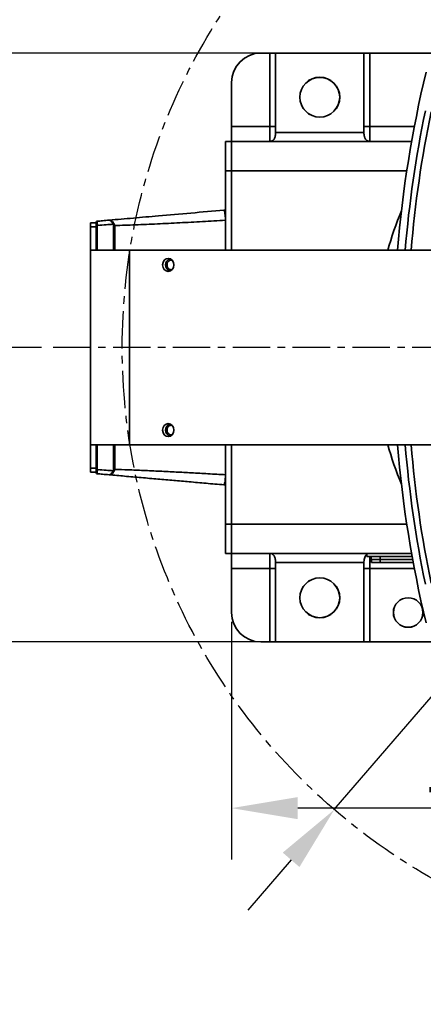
# Model space of a CAD drawing. Header units: millimetres. Extents: x 13873 to 18697, y 1443 to 6366.
# Tile 3 of 27: x 15643 to 15780, y 3162 to 3497. Entities that reach past the tile are written whole.
import ezdxf

# ---------------------------------------------------------------- set-up
doc = ezdxf.new("R2010")
doc.units = ezdxf.units.MM
doc.header["$PDSIZE"] = -1
doc.linetypes.add('CENTERX2', pattern=[20.32, 12.7, -2.54, 2.54, -2.54])
doc.styles.add('标准汉字', font='gbenor.shx', dxfattribs={"bigfont": 'gbcbig.shx'})
doc.dimstyles.new('ISO-25', dxfattribs={"dimscale": 5, "dimtxt": 3.5, "dimasz": 4.5, "dimexe": 3.5, "dimexo": 0.625, "dimtad": 1, "dimdec": 1, "dimdsep": 46, "dimtxsty": '标准汉字', "dimcen": 2.5, "dimclrd": 1, "dimclre": 1, "dimadec": 0, "dimazin": 0, "dimtfac": 1, "dimtdec": 1, "dimtmove": 1, "dimatfit": 3, "dimfxl": 1, "dimarcsym": 0})

# ---------------------------------------------------------------- blocks, each defined once
blk = doc.blocks.new('*D24')
at = {"color": 1, "lineweight": -2, "transparency": 16777216}
for p, q in [((15731.31, 3485.53), (15590.09, 3485.53)), ((15607.59, 3408.03), (15607.59, 3463.03)), ((15650.6, 3385.53), (15590.09, 3385.53))]:
    blk.add_line(p, q, dxfattribs=at)
at = {"color": 1, "transparency": 16777216}
for points in [[(15603.84, 3463.03), (15611.34, 3463.03), (15607.59, 3485.53)], [(15603.84, 3408.03), (15611.34, 3408.03), (15607.59, 3385.53)]]:
    blk.add_solid(points, dxfattribs=at)
at = {"layer": 'Defpoints', "color": 0, "transparency": 16777216}
for p in [(15607.59, 3485.53), (15734.43, 3485.53), (15653.73, 3385.53)]:
    blk.add_point(p, dxfattribs=at)
at = {"color": 0, "transparency": 16777216, "insert": (15595.71, 3435.53), "char_height": 17.5, "attachment_point": 5, "rotation": 90, "style": '标准汉字'}
blk.add_mtext('100', dxfattribs=at)
blk = doc.blocks.new('*D25')
at = {"color": 1, "lineweight": -2, "transparency": 16777216}
for p, q in [((15650.6, 3385.53), (15590.09, 3385.53)), ((15607.59, 3363.03), (15607.59, 3308.03)), ((15726.97, 3285.53), (15590.09, 3285.53))]:
    blk.add_line(p, q, dxfattribs=at)
at = {"color": 1, "transparency": 16777216}
for points in [[(15603.84, 3363.03), (15611.34, 3363.03), (15607.59, 3385.53)], [(15603.84, 3308.03), (15611.34, 3308.03), (15607.59, 3285.53)]]:
    blk.add_solid(points, dxfattribs=at)
at = {"layer": 'Defpoints', "color": 0, "transparency": 16777216}
for p in [(15653.73, 3385.53), (15607.59, 3285.53), (15730.1, 3285.53)]:
    blk.add_point(p, dxfattribs=at)
at = {"color": 0, "transparency": 16777216, "insert": (15595.71, 3335.53), "char_height": 17.5, "attachment_point": 5, "rotation": 90, "style": '标准汉字'}
blk.add_mtext('100', dxfattribs=at)
blk = doc.blocks.new('*D26')
at = {"color": 1, "lineweight": -2, "transparency": 16777216}
for p, q in [((15715.1, 3292.41), (15715.1, 3211.6)), ((15885.1, 3277.4), (15885.1, 3211.6)), ((15862.6, 3229.1), (15737.6, 3229.1))]:
    blk.add_line(p, q, dxfattribs=at)
at = {"color": 1, "transparency": 16777216}
for points in [[(15737.6, 3232.85), (15737.6, 3225.35), (15715.1, 3229.1)], [(15862.6, 3232.85), (15862.6, 3225.35), (15885.1, 3229.1)]]:
    blk.add_solid(points, dxfattribs=at)
at = {"layer": 'Defpoints', "color": 0, "transparency": 16777216}
for p in [(15715.1, 3295.53), (15885.1, 3280.53), (15715.1, 3229.1)]:
    blk.add_point(p, dxfattribs=at)
at = {"color": 0, "transparency": 16777216, "insert": (15800.1, 3240.98), "char_height": 17.5, "attachment_point": 5, "style": '标准汉字'}
blk.add_mtext('170', dxfattribs=at)
blk = doc.blocks.new('*D27')
at = {"color": 1, "lineweight": -2, "transparency": 16777216}
for p, q in [((16086.89, 3620), (16034.84, 3559.52)), ((15750.03, 3228.6), (16020.16, 3542.46)), ((15735.35, 3211.54), (15720.67, 3194.49))]:
    blk.add_line(p, q, dxfattribs=at)
at = {"color": 1, "transparency": 16777216}
for points in [[(16032, 3561.96), (16037.68, 3557.07), (16020.16, 3542.46)], [(15732.51, 3213.99), (15738.19, 3209.1), (15750.03, 3228.6)]]:
    blk.add_solid(points, dxfattribs=at)
at = {"layer": 'Defpoints', "color": 0, "transparency": 16777216}
for p in [(16020.16, 3542.46), (15750.03, 3228.6)]:
    blk.add_point(p, dxfattribs=at)
at = {"color": 0, "transparency": 16777216, "insert": (16059.2, 3606.03), "char_height": 17.5, "attachment_point": 5, "rotation": 49.2825, "style": '标准汉字'}
blk.add_mtext('∅414.1', dxfattribs=at)

msp = doc.modelspace()

# ---------------------------------------------------------------- linework, layer by layer
at = {"linetype": 'Continuous', "lineweight": 35}
for p, q in [((15725.1, 3485.53), (15728.1, 3485.53)), ((15728.1, 3460.53), (15728.1, 3485.53)), ((15728.1, 3485.53), (15730.1, 3485.53)), ((15760.1, 3485.53), (15730.1, 3485.53)), ((15730.1, 3485.53), (15730.1, 3458.53)), ((15760.1, 3458.53), (15760.1, 3485.53)), ((15760.1, 3485.53), (15762.1, 3485.53)), ((15762.1, 3485.53), (15762.1, 3460.53)), ((15762.1, 3485.53), (15928.1, 3485.53)), ((15715.1, 3460.53), (15715.1, 3475.53)), ((15715.1, 3460.53), (15728.1, 3460.53)), ((15715.1, 3455.53), (15715.1, 3460.53)), ((15728.1, 3455.53), (15728.1, 3460.53)), ((15730.1, 3460.53), (15728.1, 3460.53)), ((15730.1, 3458.53), (15760.1, 3458.53)), ((15730.1, 3458.29), (15730.1, 3458.53)), ((15762.1, 3460.53), (15760.1, 3460.53)), ((15760.1, 3458.53), (15760.1, 3458.29)), ((15762.1, 3460.53), (15762.1, 3455.53)), ((15762.1, 3460.53), (15777.19, 3460.53)), ((15713.1, 3455.53), (15715.1, 3455.53)), ((15713.1, 3445.53), (15713.1, 3455.53)), ((15715.1, 3455.53), (15715.1, 3445.53)), ((15715.1, 3455.53), (15776.27, 3455.53)), ((15715.1, 3445.53), (15713.1, 3445.53)), ((15713.1, 3418.53), (15713.1, 3445.53)), ((15715.1, 3418.53), (15715.1, 3445.53)), ((15774.62, 3445.53), (15715.1, 3445.53)), ((15667.21, 3427.88), (15669.21, 3427.88)), ((15667.21, 3426.54), (15667.21, 3427.88)), ((15669.21, 3427.88), (15669.21, 3426.54)), ((15669.53, 3427.7), (15669.54, 3426.98)), ((15675.31, 3427.42), (15675.47, 3426.93)), ((15669.21, 3426.54), (15667.21, 3426.54)), ((15667.21, 3418.53), (15667.21, 3426.54)), ((15669.21, 3426.54), (15669.21, 3418.53)), ((15669.54, 3418.53), (15669.54, 3426.98)), ((15675.02, 3427), (15675.02, 3418.53)), ((15675.47, 3418.53), (15675.47, 3426.93)), ((15667.21, 3352.53), (15667.21, 3418.53)), ((15667.21, 3418.53), (15680.54, 3418.53)), ((15680.54, 3418.53), (15680.54, 3352.53)), ((15680.54, 3418.53), (15823.2, 3418.53)), ((15680.54, 3352.53), (15667.21, 3352.53)), ((15667.21, 3344.52), (15667.21, 3352.53)), ((15669.21, 3352.53), (15669.21, 3344.52)), ((15669.54, 3352.53), (15669.54, 3344.08)), ((15675.02, 3344.06), (15675.02, 3352.53)), ((15675.47, 3352.53), (15675.47, 3344.13)), ((15680.54, 3352.53), (15823.2, 3352.53)), ((15713.1, 3325.53), (15713.1, 3352.53)), ((15715.1, 3325.53), (15715.1, 3352.53)), ((15667.21, 3344.52), (15669.21, 3344.52)), ((15667.21, 3343.18), (15667.21, 3344.52)), ((15669.21, 3344.52), (15669.21, 3343.84)), ((15669.53, 3343.36), (15669.54, 3344.08)), ((15675.31, 3343.64), (15675.47, 3344.13)), ((15669.21, 3343.18), (15667.21, 3343.18)), ((15669.21, 3343.45), (15669.21, 3343.18)), ((15713.1, 3325.53), (15715.1, 3325.53)), ((15713.1, 3315.53), (15713.1, 3325.53)), ((15715.1, 3325.53), (15715.1, 3315.53)), ((15715.1, 3325.53), (15774.62, 3325.53)), ((15715.1, 3315.53), (15713.1, 3315.53)), ((15776.27, 3315.53), (15715.1, 3315.53)), ((15715.1, 3310.53), (15715.1, 3315.53)), ((15728.1, 3310.53), (15728.1, 3315.53)), ((15761.1, 3315.53), (15761.1, 3314.53)), ((15776.45, 3314.53), (15761.1, 3314.53)), ((15762.1, 3314.53), (15762.1, 3310.53)), ((15765.6, 3314.53), (15765.6, 3313.53)), ((15728.1, 3310.53), (15715.1, 3310.53)), ((15715.1, 3295.53), (15715.1, 3310.53)), ((15728.1, 3310.53), (15730.1, 3310.53)), ((15728.1, 3285.53), (15728.1, 3310.53)), ((15730.1, 3312.53), (15730.1, 3312.78)), ((15760.1, 3312.53), (15730.1, 3312.53)), ((15730.1, 3312.53), (15730.1, 3285.53)), ((15760.1, 3312.78), (15760.1, 3312.53)), ((15760.1, 3285.53), (15760.1, 3312.53)), ((15760.1, 3310.53), (15762.1, 3310.53)), ((15762.1, 3310.53), (15762.1, 3285.53)), ((15777.19, 3310.53), (15762.1, 3310.53)), ((15765.6, 3313.53), (15762.6, 3313.53)), ((15762.6, 3312.53), (15762.6, 3313.53)), ((15765.6, 3312.53), (15762.6, 3312.53)), ((15765.6, 3313.53), (15765.6, 3312.53)), ((15776.63, 3313.53), (15765.6, 3313.53)), ((15776.81, 3312.53), (15765.6, 3312.53)), ((15728.1, 3285.53), (15725.1, 3285.53)), ((15730.1, 3285.53), (15728.1, 3285.53)), ((15730.1, 3285.53), (15760.1, 3285.53)), ((15762.1, 3285.53), (15760.1, 3285.53)), ((15928.1, 3285.53), (15762.1, 3285.53))]:
    msp.add_line(p, q, dxfattribs=at)
at = {"color": 4, "linetype": 'CENTERX2'}
msp.add_line((16764.57, 3385.53), (15653.73, 3385.53), dxfattribs=at)
at = {"linetype": 'Continuous', "lineweight": 35, "flags": 128}
for points in [[(15669.54, 3426.98), (15669.62, 3426.99), (15669.69, 3426.99)], [(15695.52, 3413.58), (15695.38, 3414.42), (15694.97, 3415.14), (15694.36, 3415.61), (15693.63, 3415.78), (15692.91, 3415.61), (15692.3, 3415.14), (15691.89, 3414.42), (15691.75, 3413.58), (15691.89, 3412.74), (15692.3, 3412.02), (15692.91, 3411.55), (15693.63, 3411.38), (15694.36, 3411.55), (15694.97, 3412.02), (15695.38, 3412.74), (15695.52, 3413.58)], [(15695.52, 3357.48), (15695.38, 3358.32), (15694.97, 3359.04), (15694.36, 3359.51), (15693.63, 3359.68), (15692.91, 3359.51), (15692.3, 3359.04), (15691.89, 3358.32), (15691.75, 3357.48), (15691.89, 3356.64), (15692.3, 3355.92), (15692.91, 3355.45), (15693.63, 3355.28), (15694.36, 3355.45), (15694.97, 3355.92), (15695.38, 3356.64), (15695.52, 3357.48)], [(15669.54, 3344.08), (15669.62, 3344.07), (15669.69, 3344.07)], [(15761.1, 3315.47), (15760.99, 3315.49), (15760.6, 3315.53)]]:
    msp.add_lwpolyline(points, dxfattribs=at)
at = {"color": 2, "linetype": 'CENTERX2'}
msp.add_circle((15885.1, 3385.53), 207.06, dxfattribs=at)
at = {"linetype": 'Continuous', "lineweight": 35}
for centre, radius in [((15745.1, 3470.53), 6.78), ((15745.1, 3470.53), 6.75), ((15745.1, 3300.53), 6.78), ((15745.1, 3300.53), 6.75), ((15775.1, 3295.53), 5.03), ((15775.1, 3295.53), 5)]:
    msp.add_circle(centre, radius, dxfattribs=at)
at = {"color": 4}
msp.add_arc((15885.1, 3385.53), 800, 225, 135, dxfattribs=at)
at = {"linetype": 'Continuous', "lineweight": 35}
for centre, radius, start, end in [((15725.1, 3475.53), 10, 90, 180), ((16170.1, 3385.53), 400, 166.4869, 175.2677), ((16170.1, 3385.53), 397.38, 168.3267, 175.2364), ((16170.1, 3385.53), 395.39, 168.3267, 175.2124), ((15712.66, 3431.08), 1.1, 66.4218, 95), ((15885.1, 3385.53), 121.5, 157.5638, 164.2402), ((15669.54, 3428.08), 0.33, 95, 180), ((15669.51, 3427.39), 0.31, 87.8821, 175.9962), ((15658.29, 3424.81), 11.6, 10.8301, 14.4204), ((15675.23, 3426.15), 1.28, 86.1822, 103.8178), ((15669.5, 3426.69), 0.297, 82.8707, 170.4646), ((15675.02, 3425.58), 1.43, 71.4645, 90.1495), ((15695.03, 3413.58), 2.29, 112.6231, 247.3769), ((15694.74, 3413.72), 1.5, 83.702, 185.3047), ((15694.72, 3413.42), 1.48, 173.8147, 277.1786), ((15695.03, 3357.48), 2.29, 112.6231, 247.3769), ((15694.74, 3357.62), 1.5, 83.702, 185.3047), ((15694.72, 3357.32), 1.48, 173.8147, 277.1786), ((15885.1, 3385.53), 121.5, 195.7598, 202.4362), ((16170.1, 3385.53), 400, 184.7323, 193.5131), ((16170.1, 3385.53), 397.38, 184.7636, 191.6733), ((16170.1, 3385.53), 395.39, 184.7876, 191.6733), ((15669.5, 3344.37), 0.297, 189.5354, 277.1293), ((15658.29, 3346.25), 11.6, 345.5796, 349.1699), ((15675.02, 3345.49), 1.43, 269.8505, 288.5355), ((15669.51, 3343.67), 0.31, 184.0038, 272.1179), ((15669.54, 3342.98), 0.33, 180, 265), ((15675.23, 3344.91), 1.28, 256.1822, 273.8178), ((15712.66, 3339.98), 1.1, 265, 293.5782), ((15760.6, 3313.53), 2, 0, 30), ((15725.1, 3295.53), 10, 180, 270)]:
    msp.add_arc(centre, radius, start, end, dxfattribs=at)
for points, knots in [([(15730.1, 3458.29), (15730.1, 3458.13), (15730.09, 3457.98), (15730.06, 3457.68), (15730.03, 3457.53), (15729.97, 3457.25), (15729.94, 3457.12), (15729.85, 3456.86), (15729.81, 3456.74), (15729.7, 3456.52), (15729.65, 3456.42), (15729.52, 3456.22), (15729.46, 3456.14), (15729.25, 3455.9), (15729.09, 3455.78), (15728.91, 3455.7)], [0, 0, 0, 0, 0.125, 0.125, 0.25, 0.25, 0.375, 0.375, 0.5, 0.5, 0.625, 0.625, 0.75, 0.75, 1, 1, 1, 1]), ([(15760.1, 3458.29), (15760.1, 3458.13), (15760.1, 3457.98), (15760.14, 3457.68), (15760.16, 3457.53), (15760.22, 3457.25), (15760.25, 3457.12), (15760.34, 3456.86), (15760.39, 3456.74), (15760.49, 3456.52), (15760.55, 3456.42), (15760.67, 3456.22), (15760.73, 3456.14), (15760.94, 3455.9), (15761.1, 3455.78), (15761.29, 3455.7)], [0, 0, 0, 0, 0.125, 0.125, 0.25, 0.25, 0.375, 0.375, 0.5, 0.5, 0.625, 0.625, 0.75, 0.75, 1, 1, 1, 1]), ([(15728.91, 3455.7), (15728.77, 3455.64), (15728.64, 3455.6), (15728.37, 3455.54), (15728.23, 3455.53), (15728.1, 3455.53)], [0, 0, 0, 0, 0.5, 0.5, 1, 1, 1, 1]), ([(15761.29, 3455.7), (15761.42, 3455.64), (15761.55, 3455.6), (15761.82, 3455.54), (15761.96, 3455.53), (15762.1, 3455.53)], [0, 0, 0, 0, 0.5, 0.5, 1, 1, 1, 1]), ([(15712.56, 3432.18), (15708.81, 3431.85), (15701.31, 3431.19), (15691.06, 3430.29), (15681.74, 3429.48), (15676.3, 3429), (15673.58, 3428.77)], [0, 0, 0, 0, 0.279855, 0.559911, 0.780042, 1, 1, 1, 1]), ([(15713.1, 3429.06), (15713.06, 3429.56), (15712.98, 3430.55), (15712.85, 3431.42), (15712.74, 3431.92), (15712.64, 3432.15), (15712.58, 3432.17), (15712.56, 3432.18)], [0, 0, 0, 0, 0.272847, 0.535897, 0.696332, 0.871777, 1, 1, 1, 1]), ([(15713.12, 3432.05), (15713.05, 3432.07), (15712.9, 3432.14), (15712.74, 3432.13), (15712.64, 3432.12)], [0, 0, 0, 0, 0.402672, 1, 1, 1, 1]), ([(15669.21, 3428.08), (15669.21, 3428.04), (15669.21, 3427.98), (15669.21, 3427.59), (15669.21, 3427.41)], [0, 0, 0, 0, 0.557472, 1, 1, 1, 1]), ([(15669.21, 3427.41), (15669.21, 3427.3), (15669.21, 3427.1), (15669.21, 3426.85), (15669.21, 3426.74)], [0, 0, 0, 0, 0.559823, 1, 1, 1, 1]), ([(15673.58, 3428.77), (15672.82, 3428.7), (15671.46, 3428.58), (15670.1, 3428.46), (15669.51, 3428.41)], [0, 0, 0, 0, 0.562564, 1, 1, 1, 1]), ([(15669.51, 3428.41), (15669.51, 3428.38), (15669.52, 3428.32), (15669.52, 3427.91), (15669.53, 3427.7)], [0, 0, 0, 0, 0.498063, 1, 1, 1, 1]), ([(15673.58, 3428.77), (15673.88, 3428.72), (15674.32, 3428.65), (15674.91, 3428.06), (15675.18, 3427.63), (15675.31, 3427.42)], [0, 0, 0, 0, 0.498321, 0.749141, 1, 1, 1, 1]), ([(15673.58, 3428.77), (15673.81, 3428.71), (15674.15, 3428.63), (15674.6, 3428.03), (15674.82, 3427.6), (15674.92, 3427.39)], [0, 0, 0, 0, 0.4983, 0.749129, 1, 1, 1, 1]), ([(15675.47, 3426.93), (15677.82, 3427.01), (15682.56, 3427.17), (15689.96, 3427.5), (15697.54, 3427.87), (15705.27, 3428.3), (15710.48, 3428.61), (15713.1, 3428.77)], [0, 0, 0, 0, 0.194712, 0.393343, 0.594266, 0.796648, 1, 1, 1, 1]), ([(15669.69, 3426.99), (15670.66, 3427.07), (15672.4, 3427.2), (15674.15, 3427.33), (15674.92, 3427.39)], [0, 0, 0, 0, 0.5567005, 1, 1, 1, 1]), ([(15674.92, 3427.39), (15674.95, 3427.32), (15675.01, 3427.19), (15675.01, 3427.06), (15675.02, 3427)], [0, 0, 0, 0, 0.560009, 1, 1, 1, 1]), ([(15669.21, 3343.65), (15669.21, 3343.76), (15669.21, 3343.96), (15669.21, 3344.21), (15669.21, 3344.32)], [0, 0, 0, 0, 0.559763, 1, 1, 1, 1]), ([(15669.69, 3344.07), (15670.66, 3343.99), (15672.4, 3343.86), (15674.15, 3343.73), (15674.92, 3343.68)], [0, 0, 0, 0, 0.556988, 1, 1, 1, 1]), ([(15674.92, 3343.68), (15674.95, 3343.74), (15675.01, 3343.87), (15675.01, 3344), (15675.02, 3344.06)], [0, 0, 0, 0, 0.546761, 1, 1, 1, 1]), ([(15675.47, 3344.13), (15676.99, 3344.08), (15680.18, 3343.98), (15685.32, 3343.77), (15690.75, 3343.52), (15696.21, 3343.25), (15701.65, 3342.96), (15707.24, 3342.65), (15711.11, 3342.42), (15713.1, 3342.3)], [0, 0, 0, 0, 0.126684, 0.265619, 0.416977, 0.56246, 0.699363, 0.845202, 1, 1, 1, 1]), ([(15669.21, 3342.98), (15669.21, 3343.02), (15669.21, 3343.08), (15669.21, 3343.47), (15669.21, 3343.65)], [0, 0, 0, 0, 0.558237, 1, 1, 1, 1]), ([(15669.51, 3342.65), (15669.51, 3342.68), (15669.52, 3342.74), (15669.52, 3343.15), (15669.53, 3343.36)], [0, 0, 0, 0, 0.498063, 1, 1, 1, 1]), ([(15673.58, 3342.3), (15672.82, 3342.36), (15671.46, 3342.48), (15670.1, 3342.6), (15669.51, 3342.65)], [0, 0, 0, 0, 0.56182, 1, 1, 1, 1]), ([(15673.58, 3342.3), (15673.81, 3342.35), (15674.15, 3342.43), (15674.6, 3343.03), (15674.82, 3343.46), (15674.92, 3343.68)], [0, 0, 0, 0, 0.4983, 0.749129, 1, 1, 1, 1]), ([(15673.58, 3342.3), (15673.88, 3342.34), (15674.32, 3342.42), (15674.91, 3343), (15675.18, 3343.43), (15675.31, 3343.64)], [0, 0, 0, 0, 0.498321, 0.749141, 1, 1, 1, 1]), ([(15712.56, 3338.89), (15710.53, 3339.06), (15706.58, 3339.41), (15700.89, 3339.91), (15695.46, 3340.38), (15690.02, 3340.86), (15684.45, 3341.34), (15678.89, 3341.83), (15675.32, 3342.14), (15673.58, 3342.3)], [0, 0, 0, 0, 0.151663, 0.294215, 0.427676, 0.563344, 0.709292, 0.858859, 1, 1, 1, 1]), ([(15713.1, 3342.01), (15713.06, 3341.54), (15712.99, 3340.61), (15712.85, 3339.63), (15712.71, 3338.99), (15712.61, 3338.92), (15712.56, 3338.89)], [0, 0, 0, 0, 0.252418, 0.502567, 0.750945, 1, 1, 1, 1]), ([(15730.1, 3312.78), (15730.1, 3312.93), (15730.09, 3313.08), (15730.06, 3313.38), (15730.03, 3313.53), (15729.97, 3313.81), (15729.94, 3313.94), (15729.85, 3314.2), (15729.81, 3314.32), (15729.7, 3314.54), (15729.65, 3314.65), (15729.52, 3314.84), (15729.46, 3314.93), (15729.25, 3315.16), (15729.09, 3315.28), (15728.91, 3315.36)], [0, 0, 0, 0, 0.125, 0.125, 0.25, 0.25, 0.375, 0.375, 0.5, 0.5, 0.625, 0.625, 0.75, 0.75, 1, 1, 1, 1]), ([(15760.1, 3312.78), (15760.11, 3313.03), (15760.14, 3313.56), (15760.36, 3314.3), (15760.66, 3314.9), (15760.96, 3315.12), (15761.1, 3315.22)], [0, 0, 0, 0, 0.2281254, 0.4839447, 0.7658356, 1, 1, 1, 1])]:
    msp.add_open_spline(points, degree=3, knots=knots, dxfattribs=at)

# ---------------------------------------------------------------- dimensions: what is measured, and where the dimension line sits
dim = msp.add_diameter_dim_2p(p1=(15750.03, 3228.6), p2=(16020.16, 3542.46), dimstyle='ISO-25', override={"dimdec": 1})
dim.commit()
dim.dimension.update_dxf_attribs({"geometry": '*D27', "text_midpoint": (16068.21, 3598.28)})
for base, p2, picture, middle in [((15607.59, 3485.53), (15734.43, 3485.53), '*D24', (15595.71, 3435.53)), ((15607.59, 3285.53), (15730.1, 3285.53), '*D25', (15595.71, 3335.53))]:
    dim = msp.add_linear_dim(base=base, p1=(15653.73, 3385.53), p2=p2, angle=90, dimstyle='ISO-25')
    dim.commit()
    dim.dimension.update_dxf_attribs({"geometry": picture, "text_midpoint": middle})
dim = msp.add_linear_dim(base=(15715.1, 3229.1), p1=(15885.1, 3280.53), p2=(15715.1, 3295.53), dimstyle='ISO-25')
dim.commit()
dim.dimension.update_dxf_attribs({"geometry": '*D26', "text_midpoint": (15800.1, 3240.98)})

doc.saveas('drawing.dxf')
